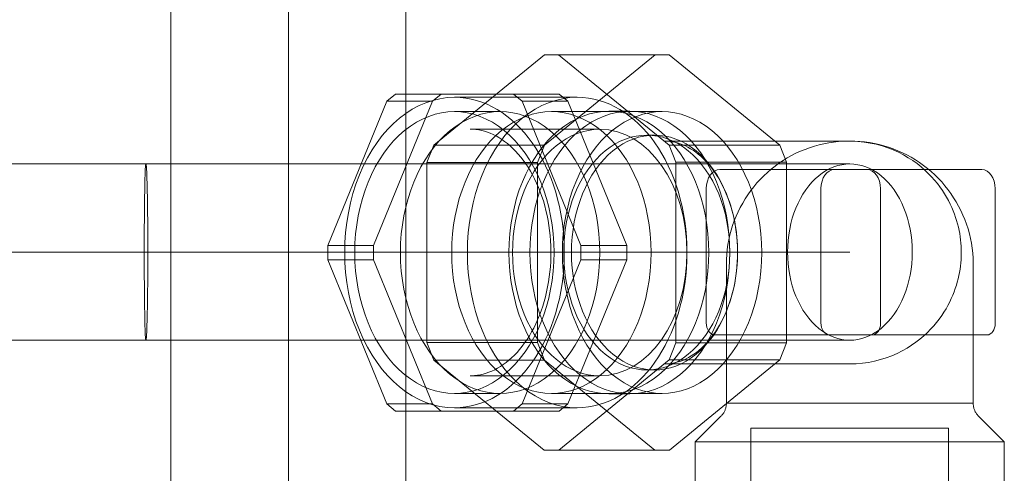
# Model space of a CAD drawing. Header units: millimetres. Extents: x -14962 to -11715, y -600 to 2729.
# Tile 32 of 41: x -14341 to -14258, y 2019 to 2058. Entities that reach past the tile are written whole.
import ezdxf

# ---------------------------------------------------------------- set-up
doc = ezdxf.new("R2010")
doc.units = ezdxf.units.MM
for name, color, linetype, lineweight in [('M-EQPM', 50, 'Continuous', 18), ('P-PIPE', 3, 'Continuous', 18), ('P-PIPE-CNTR', 3, 'Continuous', 18)]:
    doc.layers.add(name, color=color, linetype=linetype, lineweight=lineweight)

# ---------------------------------------------------------------- blocks, each defined once
blk = doc.blocks.new('HC_Heat Pump_GM_Saunier Duval_GeniaSet TEK_IS_kit complet_2C - HA 10-7_2 STB-985960-Elévation Sud')
at = {"layer": 'M-EQPM'}
for p, q in [((-14296.755, 2054.707), (-14306.173, 2047.017)), ((-14295.565, 2054.707), (-14296.755, 2054.707)), ((-14287.334, 2054.707), (-14296.755, 2054.707)), ((-14296.752, 2047.017), (-14287.334, 2054.707)), ((-14286.146, 2047.016), (-14295.565, 2054.707)), ((-14286.144, 2054.707), (-14295.565, 2054.707)), ((-14287.334, 2054.707), (-14286.144, 2054.707)), ((-14286.144, 2054.707), (-14276.725, 2047.016)), ((-14309.431, 2051.375), (-14310.175, 2050.768)), ((-14299.4, 2051.375), (-14309.431, 2051.375)), ((-14309.431, 2051.375), (-14305.542, 2051.375)), ((-14306.286, 2050.768), (-14305.542, 2051.375)), ((-14305.542, 2051.375), (-14295.511, 2051.375)), ((-14298.656, 2050.768), (-14299.4, 2051.375)), ((-14295.511, 2051.375), (-14299.4, 2051.375)), ((-14295.511, 2051.375), (-14294.767, 2050.768)), ((-14310.175, 2050.768), (-14315.19, 2038.482)), ((-14311.301, 2038.482), (-14306.286, 2050.768)), ((-14310.175, 2050.768), (-14306.286, 2050.768)), ((-14299.441, 2051.096), (-14304.41, 2051.096)), ((-14293.965, 2051.096), (-14299.441, 2051.096)), ((-14293.641, 2038.482), (-14298.656, 2050.768)), ((-14298.656, 2050.768), (-14294.767, 2050.768)), ((-14294.767, 2050.768), (-14289.752, 2038.482)), ((-14300.526, 2049.875), (-14304.415, 2049.875)), ((-14286.742, 2049.875), (-14296.163, 2049.875)), ((-14289.479, 2049.906), (-14291.263, 2049.906)), ((-14292.042, 2048.376), (-14303.069, 2048.376)), ((-14287.381, 2047.876), (-14288.043, 2047.876)), ((-14306.173, 2047.017), (-14306.77, 2045.554)), ((-14296.752, 2047.017), (-14306.173, 2047.017)), ((-14297.349, 2045.554), (-14296.752, 2047.017)), ((-14270.753, 2047.364), (-14286.529, 2047.364)), ((-14285.557, 2045.573), (-14286.146, 2047.016)), ((-14276.725, 2047.016), (-14286.146, 2047.016)), ((-14276.725, 2047.016), (-14276.136, 2045.573)), ((-14330.681, 2045.422), (-14433.85, 2045.422)), ((-14270.749, 2045.422), (-14315.117, 2045.422)), ((-14306.77, 2045.554), (-14306.77, 2030.205)), ((-14297.349, 2045.554), (-14306.77, 2045.554)), ((-14297.349, 2030.205), (-14297.349, 2045.554)), ((-14285.557, 2030.174), (-14285.557, 2045.573)), ((-14276.136, 2045.573), (-14285.557, 2045.573)), ((-14276.136, 2045.573), (-14276.136, 2030.174)), ((-14269.287, 2044.944), (-14281.826, 2044.944)), ((-14272.063, 2044.944), (-14259.524, 2044.944)), ((-14259.524, 2044.944), (-14269.287, 2044.944)), ((-14282.976, 2043.319), (-14282.976, 2031.887)), ((-14273.213, 2031.887), (-14273.213, 2043.319)), ((-14268.135, 2031.843), (-14268.135, 2043.315)), ((-14258.372, 2043.315), (-14258.372, 2031.843)), ((-14330.681, 2037.915), (-14433.85, 2037.915)), ((-14330.681, 2037.915), (-14315.129, 2037.915)), ((-14315.19, 2038.482), (-14315.19, 2037.268)), ((-14315.19, 2038.482), (-14311.301, 2038.482)), ((-14270.761, 2037.915), (-14315.129, 2037.915)), ((-14311.301, 2037.268), (-14311.301, 2038.482)), ((-14293.641, 2037.268), (-14293.641, 2038.482)), ((-14293.641, 2038.482), (-14289.752, 2038.482)), ((-14289.752, 2038.482), (-14289.752, 2037.268)), ((-14315.19, 2037.268), (-14310.175, 2024.982)), ((-14315.19, 2037.268), (-14311.301, 2037.268)), ((-14306.286, 2024.982), (-14311.301, 2037.268)), ((-14298.656, 2024.982), (-14293.641, 2037.268)), ((-14289.752, 2037.268), (-14294.767, 2024.982)), ((-14293.641, 2037.268), (-14289.752, 2037.268)), ((-14281.263, 2036.876), (-14281.263, 2025.036)), ((-14260.251, 2025.036), (-14260.251, 2036.876)), ((-14433.85, 2030.408), (-14330.681, 2030.408)), ((-14315.117, 2030.408), (-14270.749, 2030.408)), ((-14306.77, 2030.205), (-14306.163, 2028.719)), ((-14297.349, 2030.205), (-14306.77, 2030.205)), ((-14296.742, 2028.719), (-14297.349, 2030.205)), ((-14282.25, 2030.86), (-14268.83, 2030.86)), ((-14259.067, 2030.86), (-14272.486, 2030.86)), ((-14268.83, 2030.86), (-14259.067, 2030.86)), ((-14286.144, 2028.735), (-14285.557, 2030.174)), ((-14276.136, 2030.174), (-14285.557, 2030.174)), ((-14276.136, 2030.174), (-14276.723, 2028.735)), ((-14306.163, 2028.719), (-14296.768, 2021.048)), ((-14296.742, 2028.719), (-14306.163, 2028.719)), ((-14287.347, 2021.048), (-14296.742, 2028.719)), ((-14295.532, 2021.048), (-14286.144, 2028.735)), ((-14276.723, 2028.735), (-14286.144, 2028.735)), ((-14276.723, 2028.735), (-14286.112, 2021.048)), ((-14288.043, 2027.874), (-14287.381, 2027.874)), ((-14286.529, 2028.386), (-14270.753, 2028.386)), ((-14303.069, 2027.374), (-14292.042, 2027.374)), ((-14304.415, 2025.875), (-14300.526, 2025.875)), ((-14296.163, 2025.875), (-14286.742, 2025.875)), ((-14291.263, 2025.844), (-14289.479, 2025.844)), ((-14310.175, 2024.982), (-14309.431, 2024.375)), ((-14310.175, 2024.982), (-14306.286, 2024.982)), ((-14309.431, 2024.375), (-14299.4, 2024.375)), ((-14309.431, 2024.375), (-14305.542, 2024.375)), ((-14305.542, 2024.375), (-14306.286, 2024.982)), ((-14295.511, 2024.375), (-14305.542, 2024.375)), ((-14304.41, 2024.654), (-14299.441, 2024.654)), ((-14299.441, 2024.654), (-14293.965, 2024.654)), ((-14299.4, 2024.375), (-14298.656, 2024.982)), ((-14299.4, 2024.375), (-14295.511, 2024.375)), ((-14298.656, 2024.982), (-14294.767, 2024.982)), ((-14294.767, 2024.982), (-14295.511, 2024.375)), ((-14263.328, 2025.036), (-14281.263, 2025.036)), ((-14260.251, 2025.036), (-14278.186, 2025.036)), ((-14281.725, 2023.928), (-14283.911, 2021.742)), ((-14257.603, 2021.742), (-14259.789, 2023.928)), ((-14279.171, 2022.905), (-14279.171, 2010.875)), ((-14264.807, 2022.905), (-14279.171, 2022.905)), ((-14262.343, 2022.905), (-14276.707, 2022.905)), ((-14262.343, 2010.875), (-14262.343, 2022.905)), ((-14296.768, 2021.048), (-14295.532, 2021.048)), ((-14296.768, 2021.048), (-14287.347, 2021.048)), ((-14286.112, 2021.048), (-14295.532, 2021.048)), ((-14286.112, 2021.048), (-14287.347, 2021.048)), ((-14283.911, 2021.742), (-14283.911, 2012.16)), ((-14261.456, 2021.742), (-14283.911, 2021.742)), ((-14257.603, 2021.742), (-14280.059, 2021.742)), ((-14257.603, 2012.16), (-14257.603, 2021.742))]:
    blk.add_line(p, q, dxfattribs=at)
at = {"layer": 'M-EQPM', "flags": 128}
for points in [[(-14303.069, 2048.376), (-14302.826, 2048.369), (-14302.582, 2048.348), (-14302.338, 2048.314), (-14302.094, 2048.265), (-14301.85, 2048.202), (-14301.605, 2048.125), (-14301.361, 2048.033), (-14301.116, 2047.926), (-14300.872, 2047.804), (-14300.628, 2047.666), (-14300.386, 2047.513), (-14300.145, 2047.344), (-14299.906, 2047.16), (-14299.67, 2046.96), (-14299.438, 2046.744), (-14299.209, 2046.513), (-14298.984, 2046.267), (-14298.765, 2046.005), (-14298.551, 2045.729), (-14298.343, 2045.439), (-14298.143, 2045.135), (-14297.949, 2044.817), (-14297.764, 2044.486), (-14297.587, 2044.144), (-14297.419, 2043.789), (-14297.26, 2043.424), (-14297.111, 2043.048), (-14296.972, 2042.662), (-14296.844, 2042.268), (-14296.727, 2041.865), (-14296.621, 2041.454), (-14296.526, 2041.037), (-14296.443, 2040.614), (-14296.372, 2040.185), (-14296.313, 2039.753), (-14296.266, 2039.316), (-14296.231, 2038.877), (-14296.209, 2038.436), (-14296.199, 2037.994), (-14296.202, 2037.552), (-14296.218, 2037.111), (-14296.245, 2036.67), (-14296.286, 2036.233), (-14296.338, 2035.798), (-14296.403, 2035.367), (-14296.48, 2034.941), (-14296.568, 2034.52), (-14296.668, 2034.106), (-14296.779, 2033.699), (-14296.902, 2033.3), (-14297.035, 2032.909), (-14297.179, 2032.528), (-14297.332, 2032.157), (-14297.495, 2031.796), (-14297.667, 2031.447), (-14297.848, 2031.11), (-14298.037, 2030.785), (-14298.234, 2030.474), (-14298.438, 2030.176), (-14298.649, 2029.892), (-14298.865, 2029.623), (-14299.087, 2029.368), (-14299.314, 2029.129), (-14299.544, 2028.905), (-14299.779, 2028.696), (-14300.016, 2028.503), (-14300.256, 2028.326), (-14300.497, 2028.165), (-14300.74, 2028.019), (-14300.984, 2027.888), (-14301.229, 2027.773), (-14301.473, 2027.673), (-14301.718, 2027.588), (-14301.962, 2027.517), (-14302.207, 2027.461), (-14302.45, 2027.419), (-14302.694, 2027.39), (-14302.938, 2027.376), (-14303.069, 2027.374)], [(-14286.529, 2047.364), (-14286.308, 2047.358), (-14286.086, 2047.339), (-14285.865, 2047.308), (-14285.644, 2047.264), (-14285.422, 2047.207), (-14285.2, 2047.136), (-14284.978, 2047.053), (-14284.756, 2046.956), (-14284.535, 2046.845), (-14284.314, 2046.72), (-14284.094, 2046.582), (-14283.876, 2046.429), (-14283.66, 2046.262), (-14283.447, 2046.081), (-14283.236, 2045.885), (-14283.029, 2045.676), (-14282.826, 2045.453), (-14282.627, 2045.217), (-14282.434, 2044.967), (-14282.246, 2044.705), (-14282.065, 2044.43), (-14281.89, 2044.143), (-14281.723, 2043.844), (-14281.563, 2043.535), (-14281.411, 2043.215), (-14281.268, 2042.884), (-14281.133, 2042.545), (-14281.008, 2042.197), (-14280.892, 2041.84), (-14280.786, 2041.476), (-14280.69, 2041.106), (-14280.605, 2040.729), (-14280.53, 2040.347), (-14280.465, 2039.96), (-14280.412, 2039.57), (-14280.37, 2039.176), (-14280.339, 2038.78), (-14280.319, 2038.382), (-14280.31, 2037.983), (-14280.309, 2037.875)], [(-14281.263, 2036.876), (-14281.255, 2037.296), (-14281.229, 2037.715), (-14281.188, 2038.133), (-14281.129, 2038.548), (-14281.054, 2038.962), (-14280.962, 2039.371), (-14280.854, 2039.777), (-14280.73, 2040.178), (-14280.59, 2040.574), (-14280.434, 2040.964), (-14280.263, 2041.348), (-14280.077, 2041.724), (-14279.875, 2042.093), (-14279.659, 2042.453), (-14279.429, 2042.804), (-14279.185, 2043.146), (-14278.928, 2043.478), (-14278.657, 2043.799), (-14278.374, 2044.109), (-14278.079, 2044.407), (-14277.772, 2044.694), (-14277.453, 2044.968), (-14277.124, 2045.229), (-14276.785, 2045.477), (-14276.437, 2045.711), (-14276.079, 2045.93), (-14275.712, 2046.136), (-14275.338, 2046.326), (-14274.957, 2046.501), (-14274.568, 2046.661), (-14274.174, 2046.806), (-14273.774, 2046.934), (-14273.369, 2047.047), (-14272.961, 2047.143), (-14272.548, 2047.222), (-14272.133, 2047.285), (-14271.716, 2047.332), (-14271.297, 2047.361), (-14270.877, 2047.374), (-14270.764, 2047.375)], [(-14261.264, 2037.875), (-14261.268, 2038.143), (-14261.279, 2038.412), (-14261.298, 2038.681), (-14261.325, 2038.951), (-14261.36, 2039.221), (-14261.403, 2039.493), (-14261.454, 2039.766), (-14261.514, 2040.04), (-14261.583, 2040.316), (-14261.662, 2040.593), (-14261.75, 2040.872), (-14261.848, 2041.153), (-14261.958, 2041.436), (-14262.078, 2041.721), (-14262.211, 2042.007), (-14262.357, 2042.296), (-14262.516, 2042.585), (-14262.689, 2042.876), (-14262.877, 2043.168), (-14263.082, 2043.46), (-14263.303, 2043.752), (-14263.542, 2044.043), (-14263.8, 2044.332), (-14264.077, 2044.618), (-14264.374, 2044.9), (-14264.692, 2045.176), (-14265.032, 2045.445), (-14265.393, 2045.705), (-14265.776, 2045.954), (-14266.181, 2046.19), (-14266.608, 2046.411), (-14267.055, 2046.614), (-14267.521, 2046.797), (-14268.005, 2046.957), (-14268.505, 2047.094), (-14269.018, 2047.204), (-14269.541, 2047.286), (-14270.073, 2047.34), (-14270.608, 2047.363), (-14270.753, 2047.364)], [(-14270.751, 2047.375), (-14270.331, 2047.367), (-14269.911, 2047.341), (-14269.494, 2047.299), (-14269.078, 2047.241), (-14268.665, 2047.166), (-14268.255, 2047.074), (-14267.849, 2046.966), (-14267.448, 2046.842), (-14267.052, 2046.702), (-14266.662, 2046.546), (-14266.278, 2046.375), (-14265.902, 2046.189), (-14265.534, 2045.987), (-14265.173, 2045.771), (-14264.822, 2045.541), (-14264.48, 2045.297), (-14264.149, 2045.04), (-14263.827, 2044.769), (-14263.517, 2044.486), (-14263.219, 2044.191), (-14262.932, 2043.884), (-14262.658, 2043.565), (-14262.397, 2043.236), (-14262.15, 2042.897), (-14261.916, 2042.548), (-14261.696, 2042.191), (-14261.491, 2041.824), (-14261.3, 2041.45), (-14261.125, 2041.068), (-14260.965, 2040.68), (-14260.82, 2040.286), (-14260.692, 2039.886), (-14260.58, 2039.481), (-14260.484, 2039.073), (-14260.404, 2038.66), (-14260.341, 2038.245), (-14260.294, 2037.828), (-14260.265, 2037.409), (-14260.252, 2036.989), (-14260.251, 2036.876)], [(-14315.117, 2045.422), (-14315.718, 2045.422), (-14316.341, 2045.422), (-14316.986, 2045.422), (-14317.651, 2045.422), (-14318.336, 2045.422), (-14319.04, 2045.422), (-14319.76, 2045.422), (-14320.497, 2045.422), (-14321.249, 2045.422), (-14322.014, 2045.422), (-14322.792, 2045.422), (-14323.582, 2045.422), (-14324.381, 2045.422), (-14325.189, 2045.422), (-14326.004, 2045.422), (-14326.826, 2045.422), (-14327.652, 2045.422), (-14328.482, 2045.422), (-14329.315, 2045.422), (-14330.148, 2045.422), (-14330.681, 2045.422)], [(-14280.309, 2037.875), (-14280.315, 2037.476), (-14280.332, 2037.078), (-14280.36, 2036.681), (-14280.399, 2036.286), (-14280.45, 2035.895), (-14280.511, 2035.507), (-14280.583, 2035.123), (-14280.666, 2034.745), (-14280.759, 2034.373), (-14280.862, 2034.007), (-14280.976, 2033.649), (-14281.098, 2033.298), (-14281.231, 2032.956), (-14281.372, 2032.624), (-14281.521, 2032.301), (-14281.679, 2031.988), (-14281.844, 2031.686), (-14282.017, 2031.396), (-14282.197, 2031.118), (-14282.383, 2030.852), (-14282.575, 2030.599), (-14282.772, 2030.359), (-14282.974, 2030.132), (-14283.18, 2029.92), (-14283.389, 2029.721), (-14283.602, 2029.536), (-14283.818, 2029.365), (-14284.035, 2029.208), (-14284.255, 2029.066), (-14284.475, 2028.937), (-14284.696, 2028.823), (-14284.918, 2028.722), (-14285.14, 2028.635), (-14285.362, 2028.561), (-14285.584, 2028.501), (-14285.805, 2028.453), (-14286.027, 2028.418), (-14286.248, 2028.396), (-14286.469, 2028.386), (-14286.529, 2028.386)], [(-14270.753, 2028.386), (-14270.217, 2028.401), (-14269.684, 2028.446), (-14269.158, 2028.521), (-14268.642, 2028.624), (-14268.138, 2028.753), (-14267.65, 2028.908), (-14267.179, 2029.085), (-14266.726, 2029.283), (-14266.294, 2029.499), (-14265.884, 2029.731), (-14265.494, 2029.976), (-14265.127, 2030.234), (-14264.782, 2030.5), (-14264.458, 2030.775), (-14264.155, 2031.055), (-14263.873, 2031.34), (-14263.61, 2031.629), (-14263.366, 2031.919), (-14263.14, 2032.211), (-14262.931, 2032.503), (-14262.738, 2032.795), (-14262.561, 2033.086), (-14262.398, 2033.376), (-14262.249, 2033.665), (-14262.113, 2033.952), (-14261.989, 2034.237), (-14261.877, 2034.521), (-14261.775, 2034.802), (-14261.685, 2035.082), (-14261.604, 2035.36), (-14261.532, 2035.636), (-14261.47, 2035.91), (-14261.416, 2036.184), (-14261.371, 2036.455), (-14261.334, 2036.726), (-14261.305, 2036.996), (-14261.284, 2037.265), (-14261.27, 2037.534), (-14261.264, 2037.803), (-14261.264, 2037.875)], [(-14330.681, 2030.408), (-14329.849, 2030.408), (-14329.016, 2030.408), (-14328.184, 2030.408), (-14327.355, 2030.408), (-14326.531, 2030.408), (-14325.711, 2030.408), (-14324.898, 2030.408), (-14324.093, 2030.408), (-14323.297, 2030.408), (-14322.512, 2030.408), (-14321.738, 2030.408), (-14320.977, 2030.408), (-14320.231, 2030.408), (-14319.5, 2030.408), (-14318.785, 2030.408), (-14318.088, 2030.408), (-14317.41, 2030.408), (-14316.752, 2030.408), (-14316.115, 2030.408), (-14315.5, 2030.408), (-14315.117, 2030.408)], [(-14281.725, 2023.928), (-14281.681, 2023.974), (-14281.639, 2024.021), (-14281.599, 2024.07), (-14281.562, 2024.12), (-14281.526, 2024.172), (-14281.492, 2024.225), (-14281.46, 2024.28), (-14281.431, 2024.336), (-14281.404, 2024.393), (-14281.379, 2024.451), (-14281.356, 2024.51), (-14281.336, 2024.569), (-14281.318, 2024.63), (-14281.303, 2024.691), (-14281.29, 2024.753), (-14281.28, 2024.815), (-14281.272, 2024.878), (-14281.266, 2024.94), (-14281.264, 2025.004), (-14281.263, 2025.036)], [(-14260.251, 2025.036), (-14260.25, 2024.973), (-14260.246, 2024.91), (-14260.239, 2024.848), (-14260.23, 2024.785), (-14260.218, 2024.723), (-14260.204, 2024.662), (-14260.188, 2024.601), (-14260.169, 2024.541), (-14260.148, 2024.481), (-14260.124, 2024.423), (-14260.098, 2024.365), (-14260.07, 2024.309), (-14260.039, 2024.254), (-14260.007, 2024.2), (-14259.972, 2024.147), (-14259.935, 2024.096), (-14259.896, 2024.046), (-14259.855, 2023.998), (-14259.812, 2023.952), (-14259.789, 2023.928)]]:
    blk.add_lwpolyline(points, dxfattribs=at)
at = {"layer": 'M-EQPM'}
for centre, major_axis, start_param, end_param in [((-14304.41, 2037.875), (0, 13.221), 0, 3.141593), ((-14300.526, 2037.875), (0, 12), 4.712389, 7.853982), ((-14304.41, 2037.875), (0, 13.221), 3.141593, 6.283185), ((-14293.965, 2037.875), (0, 13.221), 0, 3.141593), ((-14291.263, 2037.875), (0, 12.031), 4.712389, 7.853982), ((-14289.479, 2037.875), (0, 12.031), 4.712389, 7.853982), ((-14286.742, 2037.875), (0, 12), 4.712389, 7.853982), ((-14293.965, 2037.875), (0, 13.221), 3.141593, 6.283185), ((-14304.415, 2037.875), (0, 12), 4.712389, 7.853982), ((-14296.163, 2037.875), (0, 12), 4.712389, 7.853982), ((-14292.042, 2037.875), (0, 10.501), 0, 3.141593), ((-14288.043, 2037.875), (0, 10.001), 4.712389, 7.853982), ((-14287.381, 2037.875), (0, 10.001), 4.712389, 7.853982), ((-14292.042, 2037.875), (0, 10.501), 3.141593, 6.283185), ((-14270.749, 2037.915), (0, 7.507), 4.712389, 7.853982), ((-14281.826, 2043.319), (0, 1.625), 0, 1.570796), ((-14272.063, 2043.319), (0, 1.625), 0, 1.570796), ((-14269.287, 2043.315), (0, 1.629), 4.712389, 6.283185), ((-14259.524, 2043.315), (0, 1.629), 4.712389, 6.283185), ((-14304.415, 2037.875), (0, 12), 1.570796, 4.712389), ((-14300.526, 2037.875), (0, 12), 1.570796, 4.712389), ((-14296.163, 2037.875), (0, 12), 1.570796, 4.712389), ((-14291.263, 2037.875), (0, 12.031), 1.570796, 4.712389), ((-14289.479, 2037.875), (0, 12.031), 1.570796, 4.712389), ((-14286.742, 2037.875), (0, 12), 1.570796, 4.712389), ((-14288.043, 2037.875), (0, 10.001), 1.570796, 4.712389), ((-14287.381, 2037.875), (0, 10.001), 1.570796, 4.712389), ((-14270.749, 2037.915), (0, 7.507), 1.570796, 4.712389), ((-14282.25, 2031.887), (0, 1.027), 1.570796, 3.141593), ((-14272.486, 2031.887), (0, 1.027), 1.570796, 3.141593), ((-14268.83, 2031.843), (0, 0.983), 3.141593, 4.712389), ((-14259.067, 2031.843), (0, 0.983), 3.141593, 4.712389)]:
    blk.add_ellipse(centre, major_axis=major_axis, ratio=0.707107, start_param=start_param, end_param=end_param, dxfattribs=at)
for points in [[(-14330.821, 2037.915), (-14330.821, 2038.788), (-14330.816, 2040.535), (-14330.792, 2042.842), (-14330.756, 2044.55), (-14330.708, 2045.461), (-14330.655, 2045.46), (-14330.601, 2044.546), (-14330.554, 2042.838), (-14330.521, 2040.534), (-14330.514, 2038.788), (-14330.513, 2037.915)], [(-14330.513, 2037.915), (-14330.514, 2037.042), (-14330.521, 2035.295), (-14330.554, 2032.989), (-14330.601, 2031.283), (-14330.655, 2030.37), (-14330.708, 2030.371), (-14330.755, 2031.278), (-14330.792, 2032.992), (-14330.816, 2035.295), (-14330.821, 2037.041), (-14330.821, 2037.915)]]:
    blk.add_open_spline(points, degree=3, dxfattribs=at)

msp = doc.modelspace()

# ---------------------------------------------------------------- linework, layer by layer
at = {"layer": 'P-PIPE', "color": 1}
for p, q in [((-14328.55, 2111.41), (-14328.55, 1963.91)), ((-14308.55, 1963.91), (-14308.55, 2111.41))]:
    msp.add_line(p, q, dxfattribs=at)
at = {"layer": 'P-PIPE-CNTR', "color": 1}
msp.add_line((-14318.55, 1963.91), (-14318.55, 2111.41), dxfattribs=at)
msp.add_line((-14318.55, 1963.91), (-14318.55, 2111.41), dxfattribs=at)

# ---------------------------------------------------------------- block references
at = {"layer": 'M-EQPM'}
msp.add_blockref('HC_Heat Pump_GM_Saunier Duval_GeniaSet TEK_IS_kit complet_2C - HA 10-7_2 STB-985960-Elévation Sud', (0, 0), dxfattribs=at)

doc.saveas('drawing.dxf')
